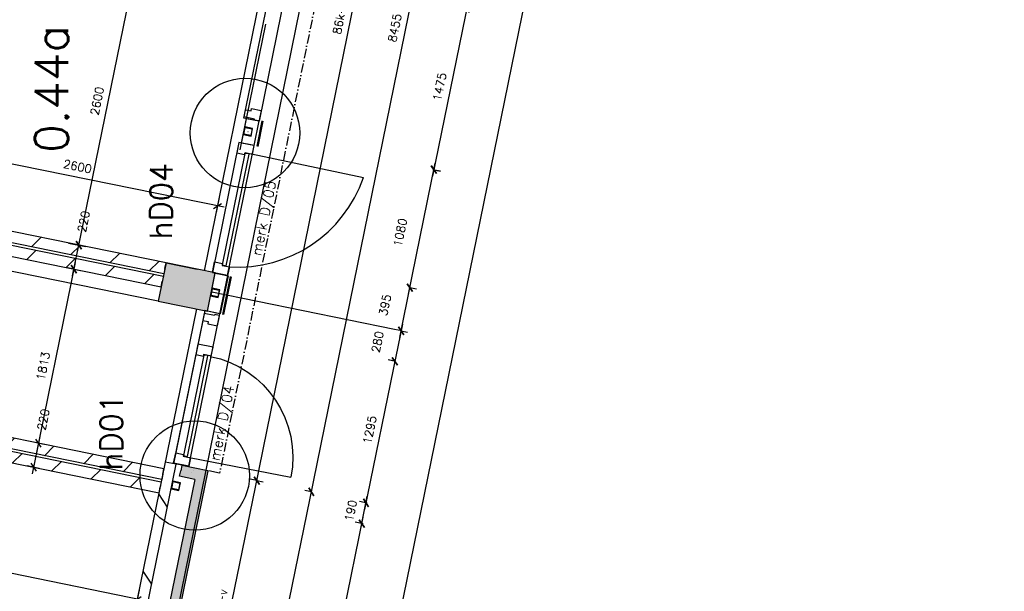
# Model space of a CAD drawing. Extents: x -29284 to 2055880, y -64816 to 121103.
# Tile 25 of 123: x 27353 to 36184, y 18275 to 23403. Entities that reach past the tile are written whole.
import ezdxf
from ezdxf.enums import TextEntityAlignment as Align

# ---------------------------------------------------------------- set-up
doc = ezdxf.new("R2010")
doc.units = 0
doc.header["$LTSCALE"] = 50
doc.header["$MEASUREMENT"] = 0
doc.header["$PDMODE"] = 3
doc.header["$PDSIZE"] = 0.1
doc.linetypes.add('DD1', pattern=[2.66667, 1.66667, -0.5, 0, -0.5])
doc.layers.get('0').update_dxf_attribs({"linetype": 'CONTINUOUS'})
doc.layers.get('DEFPOINTS').update_dxf_attribs({"linetype": 'CONTINUOUS'})
for name, color, linetype in [('_DETAILNUMMERS', 4, 'CONTINUOUS'), ('_DETAILNUMMERSTEKST', 4, 'CONTINUOUS'), ('A--A21--_F123-', 9, 'CONTINUOUS'), ('A--A22--_F123-', 9, 'CONTINUOUS'), ('A--A28--_F-2--', 7, 'CONTINUOUS'), ('A--L21--', 3, 'CONTINUOUS'), ('A--L21--_F-2--', 7, 'CONTINUOUS'), ('A--L21A2_ISOLATIE', 1, 'CONTINUOUS'), ('A--L22--', 3, 'CONTINUOUS'), ('A--L22--_F-2--', 7, 'CONTINUOUS'), ('A--L28--', 7, 'CONTINUOUS'), ('A--L28--_F-2--', 7, 'CONTINUOUS'), ('A--L31--', 2, 'CONTINUOUS'), ('A--L31--_F123-', 7, 'CONTINUOUS'), ('A--L32--', 7, 'CONTINUOUS'), ('A--L32--_F123-', 1, 'CONTINUOUS'), ('A--M$1A-_F123-', 1, 'CONTINUOUS'), ('A--M1$A-_F123-', 1, 'CONTINUOUS'), ('A--T$1A-_F123-_RN', 4, 'CONTINUOUS'), ('ATFA_B2--_ONDERH_25MM', 2, 'CONTINUOUS'), ('TEKSTKOZIJNMERK', 2, 'CONTINUOUS'), ('X--LR---_CP', 7, 'CONTINUOUS')]:
    doc.layers.add(name, color=color, linetype=linetype)
doc.layers.add('bruto vloeroppervlak', color=3, linetype='CONTINUOUS', plot=False)
doc.styles.add('ALFA-0_25', font='ROMANS')
doc.styles.add('B-01', font='SIMPLEX.SHX', dxfattribs={"width": 0.8, "height": 4.5})
doc.styles.add('HIEMSTRA', font='romans.shx')
doc.dimstyles.new('1op2', dxfattribs={"dimscale": 30, "dimtxt": 2.5, "dimasz": 2, "dimexe": 2, "dimexo": 0, "dimgap": 2, "dimtad": 1, "dimdec": 0, "dimzin": 0, "dimdsep": 46, "dimtxsty": 'HIEMSTRA', "dimblk1": 'OBLIQUE', "dimblk2": 'OBLIQUE', "dimsah": 1, "dimcen": -3, "dimdle": 2, "dimclrd": 2, "dimclre": 2, "dimclrt": 3, "dimadec": 0, "dimazin": 0, "dimtfac": 1, "dimtdec": 0, "dimtofl": 0, "dimtmove": 2, "dimatfit": 3, "dimldrblk": 'OBLIQUE', "dimfxl": 1, "dimtvp": 0.833333, "dimtolj": 1, "dimtzin": 0, "dimarcsym": 0})
doc.dimstyles.new('STANDARD$0', dxfattribs={"dimscale": 30, "dimtxt": 2.5, "dimasz": 2, "dimexe": 2, "dimexo": 0, "dimgap": 2, "dimtad": 1, "dimdec": 0, "dimzin": 0, "dimdsep": 46, "dimtxsty": 'ALFA-0_25', "dimblk1": 'OBLIQUE', "dimblk2": 'OBLIQUE', "dimsah": 1, "dimcen": -3, "dimdle": 2, "dimclrd": 1, "dimclre": 1, "dimclrt": 2, "dimadec": 0, "dimazin": 0, "dimtfac": 0.666667, "dimtofl": 0, "dimtmove": 2, "dimatfit": 3, "dimldrblk": 'OBLIQUE', "dimfxl": 1, "dimtvp": 0.833333, "dimtolj": 1, "dimtzin": 0, "dimarcsym": 0})

# ---------------------------------------------------------------- blocks, each defined once
blk = doc.blocks.new('*U1143')
at = {"layer": 'A--A21--_F123-', "color": 2}
for points in [[(-449.7, -2200.3), (-488.7, -2141.7), (0, 0), (-59, -39)], [(0, 0), (59, 39), (-449.7, -2200.3), (-410.6, -2259)]]:
    blk.add_solid(points, dxfattribs=at)
at = {"layer": 'A--L21--_F-2--', "color": 3, "linetype": 'Continuous'}
for points in [[(59, 39), (59, 39), (-410.6, -2259), (-410.6, -2259)], [(-59, -39), (-59, -39), (-488.7, -2141.7), (-488.7, -2141.7)]]:
    blk.add_lwpolyline(points, dxfattribs=at)
blk = doc.blocks.new('*U1138')
at = {"layer": 'A--A21--_F123-', "color": 2}
for points in [[(-185.1, 37.7), (-195.1, -11.3), (0, 0), (-59, -39)], [(0, 0), (59, 39), (-185.1, 37.7), (-175.1, 86.7)]]:
    blk.add_solid(points, dxfattribs=at)
at = {"layer": 'A--L21--_F-2--', "color": 3, "linetype": 'Continuous'}
for points in [[(-59, -39), (-59, -39), (-195.1, -11.3), (-185.1, 37.7)], [(59, 39), (59, 39), (-175.1, 86.7), (-185.1, 37.7)]]:
    blk.add_lwpolyline(points, dxfattribs=at)
blk = doc.blocks.new('_OBLIQUE')
at = {"color": 0, "linetype": 'ByBlock'}
blk.add_line((-0.5, -0.5), (0.5, 0.5), dxfattribs=at)
blk = doc.blocks.new('*D857')
at = {"layer": 'A--M1$A-_F123-', "color": 1, "lineweight": -2, "transparency": 16777216}
for p, q in [((29185.7, 21719.7), (26520.5, 22262.6)), ((26595.1, 22328.1), (26567.3, 22191.8)), ((29142.7, 21809.2), (29115, 21672.8))]:
    blk.add_line(p, q, dxfattribs=at)
at = {"layer": 'DEFPOINTS', "color": 0, "transparency": 16777216}
for p in [(26595.1, 22328.1), (26579.3, 22250.6), (29142.7, 21809.2)]:
    blk.add_point(p, dxfattribs=at)
at = {"layer": 'A--M1$A-_F123-', "color": 1, "lineweight": -2, "transparency": 16777216, "xscale": 60, "yscale": 60, "zscale": 60}
for p, rotation in [((26579.3, 22250.6), 168.486290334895), ((29126.9, 21731.6), 348.486290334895)]:
    blk.add_blockref('_OBLIQUE', p, dxfattribs=dict(at, rotation=rotation))
at = {"layer": 'A--M1$A-_F123-', "color": 2, "transparency": 16777216, "insert": (27872.6, 22086.6), "char_height": 75, "attachment_point": 5, "rotation": 348.48629, "style": 'ALFA-0_25'}
blk.add_mtext('\\A1;2600', dxfattribs=at)
blk = doc.blocks.new('*D858')
at = {"layer": 'A--M1$A-_F123-', "color": 1, "lineweight": -2, "transparency": 16777216}
for p, q in [((27871.8, 21321.6), (28414.7, 23986.8)), ((28309.3, 23947.1), (28461.5, 23916.1)), ((27790.3, 21399.4), (27942.5, 21368.4))]:
    blk.add_line(p, q, dxfattribs=at)
at = {"layer": 'DEFPOINTS', "color": 0, "transparency": 16777216}
for p in [(28309.3, 23947.1), (28402.7, 23928), (27790.3, 21399.4)]:
    blk.add_point(p, dxfattribs=at)
at = {"layer": 'A--M1$A-_F123-', "color": 1, "lineweight": -2, "transparency": 16777216, "xscale": 60, "yscale": 60, "zscale": 60}
for p, rotation in [((28402.7, 23928), 78.486290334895), ((27883.7, 21380.4), 258.486290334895)]:
    blk.add_blockref('_OBLIQUE', p, dxfattribs=dict(at, rotation=rotation))
at = {"layer": 'A--M1$A-_F123-', "color": 2, "transparency": 16777216, "insert": (28047.7, 22673.7), "char_height": 75, "attachment_point": 5, "rotation": 78.48629, "style": 'ALFA-0_25'}
blk.add_mtext('\\A1;2600', dxfattribs=at)
blk = doc.blocks.new('*D859')
at = {"layer": 'A--M1$A-_F123-', "color": 1, "lineweight": -2, "transparency": 16777216}
for p, q in [((27573.2, 19593.6), (27463.1, 19616)), ((27533.9, 19662.8), (27466, 19329.7)), ((27529.3, 19378), (27419.2, 19400.4))]:
    blk.add_line(p, q, dxfattribs=at)
at = {"layer": 'DEFPOINTS', "color": 0, "transparency": 16777216}
for p in [(27573.2, 19593.6), (27478, 19388.4), (27529.3, 19378)]:
    blk.add_point(p, dxfattribs=at)
at = {"layer": 'A--M1$A-_F123-', "color": 1, "lineweight": -2, "transparency": 16777216, "xscale": 60, "yscale": 60, "zscale": 60}
for p, rotation in [((27521.9, 19604), 78.48629033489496), ((27478, 19388.4), 258.486290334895)]:
    blk.add_blockref('_OBLIQUE', p, dxfattribs=dict(at, rotation=rotation))
at = {"layer": 'A--M1$A-_F123-', "color": 2, "transparency": 16777216, "insert": (27565.1, 19816.1), "char_height": 75, "attachment_point": 5, "rotation": 78.48629, "style": 'ALFA-0_25'}
blk.add_mtext('\\A1;220', dxfattribs=at)
blk = doc.blocks.new('*D860')
at = {"layer": 'A--M1$A-_F123-', "color": 1, "lineweight": -2, "transparency": 16777216}
for p, q in [((27851.8, 21223.6), (27466, 19329.7)), ((27839.8, 21164.8), (27781, 21176.8)), ((27478, 19388.4), (27419.2, 19400.4))]:
    blk.add_line(p, q, dxfattribs=at)
at = {"layer": 'DEFPOINTS', "color": 0, "transparency": 16777216}
for p in [(27839.8, 21164.8), (27478, 19388.4), (27478, 19388.4)]:
    blk.add_point(p, dxfattribs=at)
at = {"layer": 'A--M1$A-_F123-', "color": 1, "lineweight": -2, "transparency": 16777216, "xscale": 60, "yscale": 60, "zscale": 60}
for p, rotation in [((27839.8, 21164.8), 78.48629033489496), ((27478, 19388.4), 258.486290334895)]:
    blk.add_blockref('_OBLIQUE', p, dxfattribs=dict(at, rotation=rotation))
at = {"layer": 'A--M1$A-_F123-', "color": 2, "transparency": 16777216, "insert": (27563.4, 20296.1), "char_height": 75, "attachment_point": 5, "rotation": 78.48629, "style": 'ALFA-0_25'}
blk.add_mtext('\\A1;1813', dxfattribs=at)
blk = doc.blocks.new('*D861')
at = {"layer": 'A--M1$A-_F123-', "color": 1, "lineweight": -2, "transparency": 16777216}
for p, q in [((27883.7, 21380.4), (27824.9, 21392.3)), ((27827.8, 21106), (27895.7, 21439.1)), ((27839.8, 21164.8), (27898.6, 21152.8))]:
    blk.add_line(p, q, dxfattribs=at)
at = {"layer": 'DEFPOINTS', "color": 0, "transparency": 16777216}
for p in [(27883.7, 21380.4), (27883.7, 21380.4), (27839.8, 21164.8)]:
    blk.add_point(p, dxfattribs=at)
at = {"layer": 'A--M1$A-_F123-', "color": 1, "lineweight": -2, "transparency": 16777216, "xscale": 60, "yscale": 60, "zscale": 60}
for p, rotation in [((27883.7, 21380.4), 78.486290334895), ((27839.8, 21164.8), 258.486290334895)]:
    blk.add_blockref('_OBLIQUE', p, dxfattribs=dict(at, rotation=rotation))
at = {"layer": 'A--M1$A-_F123-', "color": 2, "transparency": 16777216, "insert": (27926.9, 21592.4), "char_height": 75, "attachment_point": 5, "rotation": 78.48629, "style": 'ALFA-0_25'}
blk.add_mtext('\\A1;220', dxfattribs=at)
blk = doc.blocks.new('*D880')
at = {"layer": 'A--M$1A-_F123-', "color": 1, "linetype": 'Continuous', "lineweight": -2, "transparency": 16777216}
for p, q in [((30785.5, 20670.9), (30705.8, 20279.4)), ((30780.3, 20610.7), (30714.8, 20624.1)), ((30724.5, 20336.8), (30659, 20350.2))]:
    blk.add_line(p, q, dxfattribs=at)
at = {"layer": 'DEFPOINTS', "color": 0, "linetype": 'Continuous', "transparency": 16777216}
for p in [(30780.3, 20610.7), (30717.8, 20338.2), (30724.5, 20336.8)]:
    blk.add_point(p, dxfattribs=at)
at = {"layer": 'A--M$1A-_F123-', "color": 1, "linetype": 'Continuous', "lineweight": -2, "transparency": 16777216, "xscale": 60, "yscale": 60, "zscale": 60}
for p, rotation in [((30773.6, 20612.1), 78.48629033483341), ((30717.8, 20338.2), 258.4862903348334)]:
    blk.add_blockref('_OBLIQUE', p, dxfattribs=dict(at, rotation=rotation))
at = {"layer": 'A--M$1A-_F123-', "color": 2, "linetype": 'Continuous', "transparency": 16777216, "insert": (30561.9, 20512.6), "char_height": 75, "attachment_point": 5, "rotation": 78.48629, "style": 'ALFA-0_25'}
blk.add_mtext('\\A1;280', dxfattribs=at)
blk = doc.blocks.new('DETAILNR')
at = {"layer": '_DETAILNUMMERS'}
blk.add_circle((32.9, -23.2), 490.7, dxfattribs=at)
at = {"layer": 'X--LR---_CP'}
blk.add_point((0, 0), dxfattribs=at)
at = {"layer": '_DETAILNUMMERSTEKST', "style": 'ALFA-0_25'}
blk.add_attdef('DETAILNR', text='', height=200, rotation=90, dxfattribs=at).set_placement((-618.4, 223.8), align=Align.RIGHT)
blk = doc.blocks.new('*D903')
at = {"layer": 'A--M$1A-_F123-', "color": 1, "linetype": 'Continuous', "lineweight": -2, "transparency": 16777216}
for p, q in [((29488.7, 16809.6), (29981.1, 19226.9)), ((29969.2, 19168.1), (29910.4, 19180.1)), ((29500.7, 16868.4), (29441.9, 16880.3))]:
    blk.add_line(p, q, dxfattribs=at)
at = {"layer": 'DEFPOINTS', "color": 0, "linetype": 'Continuous', "transparency": 16777216}
for p in [(29969.2, 19168.1), (29969.2, 19168.1), (29500.7, 16868.4)]:
    blk.add_point(p, dxfattribs=at)
at = {"layer": 'A--M$1A-_F123-', "color": 1, "linetype": 'Continuous', "lineweight": -2, "transparency": 16777216, "xscale": 60, "yscale": 60, "zscale": 60}
for p, rotation in [((29969.2, 19168.1), 78.48629033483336), ((29500.7, 16868.4), 258.4862903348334)]:
    blk.add_blockref('_OBLIQUE', p, dxfattribs=dict(at, rotation=rotation))
at = {"layer": 'A--M$1A-_F123-', "color": 2, "linetype": 'Continuous', "transparency": 16777216, "insert": (29639.4, 18037.7), "char_height": 75, "attachment_point": 5, "rotation": 78.48629, "style": 'ALFA-0_25'}
blk.add_mtext('\\A1;2347', dxfattribs=at)
blk = doc.blocks.new('*D904')
at = {"layer": 'A--M$1A-_F123-', "color": 1, "linetype": 'Continuous', "lineweight": -2, "transparency": 16777216}
for p, q in [((28998.8, 16909.4), (29491.2, 19326.7)), ((29479.2, 19267.9), (29538, 19256)), ((29010.7, 16968.2), (29069.5, 16956.2))]:
    blk.add_line(p, q, dxfattribs=at)
at = {"layer": 'DEFPOINTS', "color": 0, "linetype": 'Continuous', "transparency": 16777216}
for p in [(29479.2, 19267.9), (29479.2, 19267.9), (29010.7, 16968.2)]:
    blk.add_point(p, dxfattribs=at)
at = {"layer": 'A--M$1A-_F123-', "color": 1, "linetype": 'Continuous', "lineweight": -2, "transparency": 16777216, "xscale": 60, "yscale": 60, "zscale": 60}
for p, rotation in [((29479.2, 19267.9), 78.48629033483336), ((29010.7, 16968.2), 258.4862903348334)]:
    blk.add_blockref('_OBLIQUE', p, dxfattribs=dict(at, rotation=rotation))
at = {"layer": 'A--M$1A-_F123-', "color": 2, "linetype": 'Continuous', "transparency": 16777216, "insert": (29149.4, 18137.5), "char_height": 75, "attachment_point": 5, "rotation": 78.48629, "style": 'ALFA-0_25'}
blk.add_mtext('\\A1;24k-v', dxfattribs=at)
blk = doc.blocks.new('*D905')
at = {"layer": 'A--M$1A-_F123-', "color": 1, "linetype": 'Continuous', "lineweight": -2, "transparency": 16777216}
for p, q in [((29957.2, 19109.3), (31668.7, 27511.5)), ((31656.7, 27452.7), (31597.9, 27464.7)), ((29969.2, 19168.1), (29910.4, 19180.1))]:
    blk.add_line(p, q, dxfattribs=at)
at = {"layer": 'DEFPOINTS', "color": 0, "linetype": 'Continuous', "transparency": 16777216}
for p in [(31656.7, 27452.7), (31656.7, 27452.7), (29969.2, 19168.1)]:
    blk.add_point(p, dxfattribs=at)
at = {"layer": 'A--M$1A-_F123-', "color": 1, "linetype": 'Continuous', "lineweight": -2, "transparency": 16777216, "xscale": 60, "yscale": 60, "zscale": 60}
for p, rotation in [((31656.7, 27452.7), 78.48629033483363), ((29969.2, 19168.1), 258.4862903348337)]:
    blk.add_blockref('_OBLIQUE', p, dxfattribs=dict(at, rotation=rotation))
at = {"layer": 'A--M$1A-_F123-', "color": 2, "linetype": 'Continuous', "transparency": 16777216, "insert": (30717.4, 23329.9), "char_height": 75, "attachment_point": 5, "rotation": 78.48629, "style": 'ALFA-0_25'}
blk.add_mtext('\\A1;8455', dxfattribs=at)
blk = doc.blocks.new('*D906')
at = {"layer": 'A--M$1A-_F123-', "color": 1, "linetype": 'Continuous', "lineweight": -2, "transparency": 16777216}
for p, q in [((29467.2, 19209.1), (31178.8, 27611.3)), ((31166.8, 27552.5), (31108, 27564.5)), ((29479.2, 19267.9), (29420.4, 19279.9))]:
    blk.add_line(p, q, dxfattribs=at)
at = {"layer": 'DEFPOINTS', "color": 0, "linetype": 'Continuous', "transparency": 16777216}
for p in [(31166.8, 27552.5), (31166.8, 27552.5), (29479.2, 19267.9)]:
    blk.add_point(p, dxfattribs=at)
at = {"layer": 'A--M$1A-_F123-', "color": 1, "linetype": 'Continuous', "lineweight": -2, "transparency": 16777216, "xscale": 60, "yscale": 60, "zscale": 60}
for p, rotation in [((31166.8, 27552.5), 78.48629033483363), ((29479.2, 19267.9), 258.4862903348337)]:
    blk.add_blockref('_OBLIQUE', p, dxfattribs=dict(at, rotation=rotation))
at = {"layer": 'A--M$1A-_F123-', "color": 2, "linetype": 'Continuous', "transparency": 16777216, "insert": (30227.5, 23429.7), "char_height": 75, "attachment_point": 5, "rotation": 78.48629, "style": 'ALFA-0_25'}
blk.add_mtext('\\A1;86k+v', dxfattribs=at)
blk = doc.blocks.new('*D909')
at = {"layer": 'A--M$1A-_F123-', "color": 1, "linetype": 'Continuous', "lineweight": -2, "transparency": 16777216}
for p, q in [((27408.9, 1589.5), (33528.6, 31632.2)), ((33516.7, 31573.4), (33575.5, 31561.4)), ((27420.9, 1648.3), (27479.7, 1636.3))]:
    blk.add_line(p, q, dxfattribs=at)
at = {"layer": 'DEFPOINTS', "color": 0, "linetype": 'Continuous', "transparency": 16777216}
for p in [(33516.7, 31573.4), (33516.7, 31573.4), (27420.9, 1648.3)]:
    blk.add_point(p, dxfattribs=at)
at = {"layer": 'A--M$1A-_F123-', "color": 1, "linetype": 'Continuous', "lineweight": -2, "transparency": 16777216, "xscale": 60, "yscale": 60, "zscale": 60}
for p, rotation in [((33516.7, 31573.4), 78.48629033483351), ((27420.9, 1648.3), 258.4862903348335)]:
    blk.add_blockref('_OBLIQUE', p, dxfattribs=dict(at, rotation=rotation))
at = {"layer": 'A--M$1A-_F123-', "color": 2, "linetype": 'Continuous', "transparency": 16777216, "insert": (30373.2, 16630.3), "char_height": 75, "attachment_point": 5, "rotation": 78.48629, "style": 'ALFA-0_25'}
blk.add_mtext('\\A1;30540', dxfattribs=at)
blk = doc.blocks.new('*D935')
at = {"layer": 'A--M$1A-_F123-', "color": 1, "linetype": 'Continuous', "lineweight": -2, "transparency": 16777216}
for p, q in [((30761.6, 20553.3), (30864.4, 21057.9)), ((30852.4, 20999.1), (30911.2, 20987.2)), ((30773.6, 20612.1), (30832.3, 20600.1))]:
    blk.add_line(p, q, dxfattribs=at)
at = {"layer": 'DEFPOINTS', "color": 0, "linetype": 'Continuous', "transparency": 16777216}
for p in [(30852.4, 20999.1), (30852.4, 20999.1), (30773.6, 20612.1)]:
    blk.add_point(p, dxfattribs=at)
at = {"layer": 'A--M$1A-_F123-', "color": 1, "linetype": 'Continuous', "lineweight": -2, "transparency": 16777216, "xscale": 60, "yscale": 60, "zscale": 60}
for p, rotation in [((30852.4, 20999.1), 78.48629033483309), ((30773.6, 20612.1), 258.4862903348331)]:
    blk.add_blockref('_OBLIQUE', p, dxfattribs=dict(at, rotation=rotation))
at = {"layer": 'A--M$1A-_F123-', "color": 2, "linetype": 'Continuous', "transparency": 16777216, "insert": (30629.3, 20843.5), "char_height": 75, "attachment_point": 5, "rotation": 78.48629, "style": 'ALFA-0_25'}
blk.add_mtext('\\A1;395', dxfattribs=at)
blk = doc.blocks.new('*U1130')
at = {"layer": 'A--A22--_F123-', "linetype": 'Continuous'}
h = blk.add_hatch(dxfattribs=at)
h.set_pattern_fill('ALFALINE', color=256, scale=300, style=0)
h.set_pattern_definition([(45, (-25898.8, -19761.16), (-212.132, 212.132), [])])
h.paths.add_polyline_path([(0, 0), (59, 39), (2724.1, -503.9), (2714.1, -552.9), (2704.2, -601.9), (-10, -49)])
at = {"layer": 'A--L22--_F-2--', "color": 3, "linetype": 'Continuous'}
for points in [[(59, 39), (59, 39), (2724.1, -503.9), (2714.1, -552.9)], [(-10, -49), (-10, -49), (2704.2, -601.9), (2714.1, -552.9)]]:
    blk.add_lwpolyline(points, dxfattribs=at)
blk = doc.blocks.new('*U1129')
at = {"layer": 'A--A22--_F123-', "linetype": 'Continuous'}
h = blk.add_hatch(dxfattribs=at)
h.set_pattern_fill('ALFALINE', color=256, scale=300, style=0)
h.set_pattern_definition([(45, (-28636.88, -19325.87), (-212.132, 212.132), [])])
h.paths.add_polyline_path([(0, 0), (-10, -49), (-2655.6, 489.9), (-2596.7, 528.9), (-2537.7, 568), (10, 49)])
at = {"layer": 'A--L22--_F-2--', "color": 3, "linetype": 'Continuous'}
for points in [[(0, 0), (10, 49), (-2537.7, 568), (-2537.7, 568)], [(0, 0), (-10, -49), (-2655.6, 489.9), (-2655.6, 489.9)]]:
    blk.add_lwpolyline(points, dxfattribs=at)
blk = doc.blocks.new('*U1123')
at = {"layer": 'A--A22--_F123-', "linetype": 'Continuous'}
h = blk.add_hatch(dxfattribs=at)
h.set_pattern_fill('ALFALINE', color=256, scale=300, style=0)
h.set_pattern_definition([(45, (-26378.1, -21513.56), (-212.132, 212.132), [])])
h.paths.add_polyline_path([(0, 0), (-39, 59), (2263.7, -410.1), (2253.7, -459.1), (2243.7, -508.1), (39, -59)])
at = {"layer": 'A--L22--_F-2--', "color": 3, "linetype": 'Continuous'}
for points in [[(-39, 59), (-39, 59), (2263.7, -410.1), (2253.7, -459.1)], [(39, -59), (39, -59), (2243.7, -508.1), (2253.7, -459.1)]]:
    blk.add_lwpolyline(points, dxfattribs=at)
blk = doc.blocks.new('*U1122')
at = {"layer": 'A--A22--_F123-', "linetype": 'Continuous'}
h = blk.add_hatch(dxfattribs=at)
h.set_pattern_fill('ALFALINE', color=256, scale=300, style=0)
h.set_pattern_definition([(45, (-28655.78, -21172.06), (-212.132, 212.132), [])])
h.paths.add_polyline_path([(0, 0), (-10, -49), (-2312.7, 420.1), (-2253.7, 459.1), (-2194.8, 498.1), (10, 49)])
at = {"layer": 'A--L22--_F-2--', "color": 3, "linetype": 'Continuous'}
for points in [[(0, 0), (10, 49), (-2194.8, 498.1), (-2194.8, 498.1)], [(0, 0), (-10, -49), (-2312.7, 420.1), (-2312.7, 420.1)]]:
    blk.add_lwpolyline(points, dxfattribs=at)
blk = doc.blocks.new('*D986')
at = {"layer": 'A--M$1A-_F123-', "color": 2, "lineweight": -2, "transparency": 16777216}
for p, q in [((20178.4, 19965.7), (20150, 19826.4)), ((28466.7, 18193.5), (20103.2, 19897.2)), ((28424.3, 18286), (28396, 18146.7))]:
    blk.add_line(p, q, dxfattribs=at)
at = {"layer": 'DEFPOINTS', "color": 0, "transparency": 16777216}
for p in [(20178.4, 19965.7), (20162, 19885.2), (28424.3, 18286)]:
    blk.add_point(p, dxfattribs=at)
at = {"layer": 'A--M$1A-_F123-', "color": 2, "lineweight": -2, "transparency": 16777216, "xscale": 60, "yscale": 60, "zscale": 60}
for p, rotation in [((20162, 19885.2), 168.4862903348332), ((28407.9, 18205.5), 348.4862903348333)]:
    blk.add_blockref('_OBLIQUE', p, dxfattribs=dict(at, rotation=rotation))
at = {"layer": 'A--M$1A-_F123-', "color": 3, "transparency": 16777216, "insert": (24304.4, 19140.9), "char_height": 75, "attachment_point": 5, "rotation": 348.48629, "style": 'HIEMSTRA'}
blk.add_mtext('\\A1;8415', dxfattribs=at)
blk = doc.blocks.new('Q020607-')
at = {"layer": 'A--A28--_F-2--', "color": 3}
for points in [[(-31.4, 31.5), (-35, -34.9), (-35, 35.1)], [(-31.4, 31.5), (-35, 35.1), (35, 35.1)], [(-31.4, 31.5), (-31.4, -31.3), (-35, -34.9)], [(35, 35.1), (31.4, 31.5), (-31.4, 31.5)], [(35, 35.1), (35, -34.9), (31.4, 31.5)], [(35, -34.9), (31.4, -31.3), (31.4, 31.5)], [(35, -34.9), (-35, -34.9), (-31.4, -31.3)], [(35, -34.9), (-31.4, -31.3), (31.4, -31.3)]]:
    blk.add_solid(points, dxfattribs=at)
at = {"layer": 'A--L28--_F-2--', "color": 3, "linetype": 'Continuous'}
blk.add_lwpolyline([(-35, -34.9), (-31.4, -31.3), (-31.4, 31.5), (31.4, 31.5), (31.4, -31.3), (-31.4, -31.3), (-35, -34.9), (35, -34.9), (35, 35.1), (-35, 35.1)], close=True, dxfattribs=at)
at = {"layer": 'X--LR---_CP', "color": 4, "linetype": 'Continuous'}
for p in [(-35, 0.1), (0, 0), (35, 0.1)]:
    blk.add_point(p, dxfattribs=at)
blk = doc.blocks.new('draairichting')
at = {"layer": 'A--L32--', "color": 1, "linetype": 'Continuous'}
blk.add_line((8.1, -1.6), (-899.5, 182.7), dxfattribs=at)
blk.add_arc((8.1, -1.6), 926.1, 79.03001, 168.52162, dxfattribs=at)
blk = doc.blocks.new('*D1024')
at = {"layer": 'A--M$1A-_F123-', "color": 1, "linetype": 'Continuous', "lineweight": -2, "transparency": 16777216}
for p, q in [((30470.3, 19066.5), (30400, 19080.8)), ((30409.1, 18823.4), (30470.8, 19127.7)), ((30432.5, 18879.9), (30362.2, 18894.1))]:
    blk.add_line(p, q, dxfattribs=at)
at = {"layer": 'DEFPOINTS', "color": 0, "linetype": 'Continuous', "transparency": 16777216}
for p in [(30458.8, 19068.9), (30470.3, 19066.5), (30432.5, 18879.9)]:
    blk.add_point(p, dxfattribs=at)
at = {"layer": 'A--M$1A-_F123-', "color": 1, "linetype": 'Continuous', "lineweight": -2, "transparency": 16777216, "xscale": 60, "yscale": 60, "zscale": 60}
for p, rotation in [((30458.8, 19068.9), 78.54214544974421), ((30421, 18882.2), 258.5421454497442)]:
    blk.add_blockref('_OBLIQUE', p, dxfattribs=dict(at, rotation=rotation))
at = {"layer": 'A--M$1A-_F123-', "color": 2, "linetype": 'Continuous', "transparency": 16777216, "insert": (30322.5, 18998.6), "char_height": 75, "attachment_point": 5, "rotation": 78.54215, "style": 'ALFA-0_25'}
blk.add_mtext('\\A1;190', dxfattribs=at)
blk = doc.blocks.new('*D1025')
at = {"layer": 'A--M$1A-_F123-', "color": 1, "linetype": 'Continuous', "lineweight": -2, "transparency": 16777216}
for p, q in [((30017, 16897.9), (30433, 18941)), ((30432.7, 18879.8), (30362.2, 18894.2)), ((30040.6, 16954.3), (29970.2, 16968.6))]:
    blk.add_line(p, q, dxfattribs=at)
at = {"layer": 'DEFPOINTS', "color": 0, "linetype": 'Continuous', "transparency": 16777216}
for p in [(30421, 18882.2), (30432.7, 18879.8), (30040.6, 16954.3)]:
    blk.add_point(p, dxfattribs=at)
at = {"layer": 'A--M$1A-_F123-', "color": 1, "linetype": 'Continuous', "lineweight": -2, "transparency": 16777216, "xscale": 60, "yscale": 60, "zscale": 60}
for p, rotation in [((30421, 18882.2), 78.49170418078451), ((30029, 16956.7), 258.4917041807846)]:
    blk.add_blockref('_OBLIQUE', p, dxfattribs=dict(at, rotation=rotation))
at = {"layer": 'A--M$1A-_F123-', "color": 2, "linetype": 'Continuous', "transparency": 16777216, "insert": (30111.7, 17971.9), "char_height": 75, "attachment_point": 5, "rotation": 78.4917, "style": 'ALFA-0_25'}
blk.add_mtext('\\A1;1967', dxfattribs=at)
blk = doc.blocks.new('*D1026')
at = {"layer": 'A--M$1A-_F123-', "color": 1, "linetype": 'Continuous', "lineweight": -2, "transparency": 16777216}
for p, q in [((30729.8, 20397), (30446.9, 19010.1)), ((30717.8, 20338.2), (30659, 20350.2)), ((30458.8, 19068.9), (30400.1, 19080.8))]:
    blk.add_line(p, q, dxfattribs=at)
at = {"layer": 'DEFPOINTS', "color": 0, "linetype": 'Continuous', "transparency": 16777216}
for p in [(30717.8, 20338.2), (30458.8, 19068.9), (30458.8, 19068.9)]:
    blk.add_point(p, dxfattribs=at)
at = {"layer": 'A--M$1A-_F123-', "color": 1, "linetype": 'Continuous', "lineweight": -2, "transparency": 16777216, "xscale": 60, "yscale": 60, "zscale": 60}
for p, rotation in [((30717.8, 20338.2), 78.47084202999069), ((30458.8, 19068.9), 258.4708420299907)]:
    blk.add_blockref('_OBLIQUE', p, dxfattribs=dict(at, rotation=rotation))
at = {"layer": 'A--M$1A-_F123-', "color": 2, "linetype": 'Continuous', "transparency": 16777216, "insert": (30492.8, 19723), "char_height": 75, "attachment_point": 5, "rotation": 78.47084, "style": 'ALFA-0_25'}
blk.add_mtext('\\A1;1295', dxfattribs=at)
blk = doc.blocks.new('*D1027')
at = {"layer": 'A--M$1A-_F123-', "color": 1, "linetype": 'Continuous', "lineweight": -2, "transparency": 16777216}
for p, q in [((30840.5, 20940.3), (31079, 22116.2)), ((31067.1, 22057.4), (31125.9, 22045.4)), ((30852.4, 20999.1), (30911.2, 20987.2))]:
    blk.add_line(p, q, dxfattribs=at)
at = {"layer": 'DEFPOINTS', "color": 0, "linetype": 'Continuous', "transparency": 16777216}
for p in [(31067.1, 22057.4), (31067.1, 22057.4), (30852.4, 20999.1)]:
    blk.add_point(p, dxfattribs=at)
at = {"layer": 'A--M$1A-_F123-', "color": 1, "linetype": 'Continuous', "lineweight": -2, "transparency": 16777216, "xscale": 60, "yscale": 60, "zscale": 60}
for p, rotation in [((31067.1, 22057.4), 78.53165899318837), ((30852.4, 20999.1), 258.5316589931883)]:
    blk.add_blockref('_OBLIQUE', p, dxfattribs=dict(at, rotation=rotation))
at = {"layer": 'A--M$1A-_F123-', "color": 2, "linetype": 'Continuous', "transparency": 16777216, "insert": (30765.8, 21493.8), "char_height": 75, "attachment_point": 5, "rotation": 78.53166, "style": 'ALFA-0_25'}
blk.add_mtext('\\A1;1080', dxfattribs=at)
blk = doc.blocks.new('*D1028')
at = {"layer": 'A--M$1A-_F123-', "color": 1, "linetype": 'Continuous', "lineweight": -2, "transparency": 16777216}
for p, q in [((31374.6, 23562.2), (31055.3, 21999.5)), ((31354.1, 23505.1), (31421.4, 23491.4)), ((31058.8, 22060.1), (31126.1, 22046.3))]:
    blk.add_line(p, q, dxfattribs=at)
at = {"layer": 'DEFPOINTS', "color": 0, "linetype": 'Continuous', "transparency": 16777216}
for p in [(31354.1, 23505.1), (31058.8, 22060.1), (31067.3, 22058.3)]:
    blk.add_point(p, dxfattribs=at)
at = {"layer": 'A--M$1A-_F123-', "color": 1, "linetype": 'Continuous', "lineweight": -2, "transparency": 16777216, "xscale": 60, "yscale": 60, "zscale": 60}
for p, rotation in [((31362.6, 23503.4), 78.45118511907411), ((31067.3, 22058.3), 258.4511851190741)]:
    blk.add_blockref('_OBLIQUE', p, dxfattribs=dict(at, rotation=rotation))
at = {"layer": 'A--M$1A-_F123-', "color": 2, "linetype": 'Continuous', "transparency": 16777216, "insert": (31119.4, 22800.4), "char_height": 75, "attachment_point": 5, "rotation": 78.45119, "style": 'ALFA-0_25'}
blk.add_mtext('\\A1;1475', dxfattribs=at)

msp = doc.modelspace()

# ---------------------------------------------------------------- hatches: boundary and pattern name
at = {"layer": 'A--L21A2_ISOLATIE', "linetype": 'Continuous', "ltscale": 10}
msp.add_hatch(color=53, dxfattribs=at).paths.add_polyline_path([(29036.8, 20788.3), (29106.7, 21131.2), (28665.8, 21221.1), (28595.9, 20878.1)])

# ---------------------------------------------------------------- linework, layer by layer
at = {"layer": 'A--L21--', "color": 4, "linetype": 'Continuous'}
for points in [[(29498.7, 22494.7), (29453.7, 22273.4), (29343.9, 22295.8), (29388.8, 22516.1)], [(29216.3, 21108.2), (29146.4, 20765.2), (29036.7, 20787.6), (29106.6, 21130.5)]]:
    msp.add_lwpolyline(points, close=True, dxfattribs=at)
at = {"layer": 'A--L21A2_ISOLATIE', "linetype": 'Continuous', "ltscale": 10}
for p, q in [((29527.7, 23698.9), (29008.7, 21151.2)), ((28665.8, 21221.1), (28946.2, 21163.9)), ((28938.8, 20808.2), (28646.9, 19374.9))]:
    msp.add_line(p, q, dxfattribs=at)
msp.add_lwpolyline([(29036.8, 20788.3), (29106.7, 21131.2), (28665.8, 21221.1), (28595.9, 20878.1)], close=True, dxfattribs=at)
at = {"layer": 'A--L21A2_ISOLATIE', "color": 2, "linetype": 'Continuous', "ltscale": 10}
msp.add_lwpolyline([(28189.6, 17137), (28287.6, 17117), (28757.1, 19415), (28659.1, 19435)], close=True, dxfattribs=at)
at = {"layer": 'A--L31--', "linetype": 'DD1'}
msp.add_line((31226.8, 29546.9), (29146.7, 19335.7), dxfattribs=at)
at = {"layer": 'A--L31--', "linetype": 'Continuous'}
for p, q in [((28595.9, 20878.1), (26391.2, 21327.2)), ((29146.7, 19335.7), (29048.8, 19355.6))]:
    msp.add_line(p, q, dxfattribs=at)
at = {"layer": 'A--L31--', "color": 2, "linetype": 'Continuous'}
for points in [[(29366.3, 22530.9), (29379.3, 22594.6), (29429.3, 22584.4), (29433.4, 22605), (29519.5, 22587.4), (29504.9, 22515.9), (29500.5, 22494.4), (29496.8, 22495.1), (29458.6, 22502.9), (29460.4, 22511.7)], [(29007.2, 20768.5), (28994.3, 20704.9), (29044.2, 20694.7), (29040, 20674.1), (29126.3, 20656.5), (29140.8, 20728.1), (29145.2, 20749.6), (29141.3, 20750.4), (29103.1, 20758.2), (29101.3, 20749.4)]]:
    msp.add_lwpolyline(points, close=True, dxfattribs=at)
at = {"layer": 'A--L31--_F123-', "color": 1, "linetype": 'Continuous'}
for p, q in [((28994.3, 20704.9), (28732.5, 19420)), ((28679, 19031.3), (28600.9, 19149.3)), ((28537.8, 18338.3), (28459.8, 18456.3))]:
    msp.add_line(p, q, dxfattribs=at)
for points in [[(29737.7, 23657.9), (29500.2, 22492.7), (29364, 22520.5), (29601.5, 23685.7)], [(29218.4, 21108.5), (29455.6, 22273.8), (29319.3, 22301.5), (29082.2, 21136.2)], [(28869.8, 19397.3), (29148.3, 20764.9), (29012.3, 20793.3), (28733.6, 19425)]]:
    msp.add_lwpolyline(points, close=True, dxfattribs=at)
at = {"layer": 'A--L31--_F123-', "color": 2, "linetype": 'Continuous'}
for points in [[(29374.3, 22210.7), (29440, 22197.3), (29455.6, 22273.8), (29319.3, 22301.5), (29300.4, 22208.4), (29370.9, 22194)], [(29206.1, 21193.6), (29265.4, 21485.7), (29410.2, 22196.6), (29409, 22198.2), (29372.8, 22203.2), (29169.4, 21203.7)], [(29168.3, 21198.3), (29234, 21184.9), (29218.4, 21108.5), (29082.2, 21136.2), (29101.2, 21229.3), (29171.7, 21214.9)], [(29006.1, 20402.3), (29071.8, 20388.9), (29087.3, 20465.3), (28951.1, 20493.1), (28932.2, 20400), (29002.7, 20385.6)], [(28857.7, 19483.2), (28897.2, 19677.2), (29042, 20388.1), (29040.8, 20389.8), (29004.6, 20394.8), (28820.9, 19493.3)], [(28819.7, 19487.1), (28885.3, 19473.7), (28869.8, 19397.3), (28733.6, 19425), (28752.5, 19518.1), (28823.1, 19503.7)]]:
    msp.add_lwpolyline(points, close=True, dxfattribs=at)
for p in [(28910.7, 19356), (28910.7, 19356), (28916.1, 19382.6)]:
    msp.add_point(p, dxfattribs=at)
at = {"layer": 'A--L32--', "color": 1, "linetype": 'Continuous'}
msp.add_line((29432.1, 22199), (30435.9, 21986.1), dxfattribs=at)
at = {"layer": 'A--L32--', "color": 1}
msp.add_line((30714.8, 20624.1), (29075.1, 20958.1), dxfattribs=at)
at = {"layer": 'A--L32--', "color": 1, "linetype": 'Continuous'}
msp.add_arc((29309.4, 22374.1), 1191.5, 266.36203, 340.99929, dxfattribs=at)
at = {"layer": 'A--L32--_F123-', "color": 1}
msp.add_line((29331.6, 22236.2), (29561.7, 23361.4), dxfattribs=at)
at = {"layer": 'ATFA_B2--_ONDERH_25MM', "linetype": 'Continuous', "ltscale": 10}
for p, q in [((29481.8, 22268.4), (29527.4, 22494.5)), ((29492.1, 22266.3), (29537.3, 22492.5)), ((29174.4, 20759.4), (29243, 21099.2)), ((29184.6, 20757.3), (29253, 21097.1))]:
    msp.add_line(p, q, dxfattribs=at)
msp.add_lwpolyline([(29106.7, 21131.2), (29223.8, 21104), (29151.8, 20764.2), (29036.8, 20788.3)], close=True, dxfattribs=at)
at = {"layer": 'bruto vloeroppervlak', "linetype": 'Continuous'}
msp.add_lwpolyline([(23092.3, 64121.8), (19598.3, 46969.1), (17197.6, 47458.1), (7327.1, -997.8), (14132.7, -997.8), (14132.6, -823.2), (16094.5, -822.8), (16668.4, 1994.3), (16668.4, 2051.9), (25504.7, 2051.9), (31588.1, 31970), (31674.3, 31966.8), (39309.5, 31966.8)], dxfattribs=at)
at = {"layer": 'X--LR---_CP'}
for p in [(29261.9, 21140.7), (29261.9, 21140.7), (29253, 21097.1)]:
    msp.add_point(p, dxfattribs=at)

# ---------------------------------------------------------------- block references
at = {"layer": 'A--L21--', "linetype": 'Continuous'}
for name in ['*U1143', '*U1138']:
    msp.add_blockref(name, (28982.4, 19318.1), dxfattribs=at)
at = {"layer": 'A--L21A2_ISOLATIE', "linetype": 'Continuous', "ltscale": 10}
ref = msp.add_blockref('DETAILNR', (29341.2, 22410.2), dxfattribs=dict(at, rotation=359.4938626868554))
ref.add_attrib('DETAILNR', 'hD04', dxfattribs={"layer": '_DETAILNUMMERSTEKST', "height": 200, "rotation": 89.49386, "style": 'ALFA-0_25'}).set_placement((28724.8, 22116.5), align=Align.RIGHT)
ref = msp.add_blockref('DETAILNR', (28890.5, 19336.8), dxfattribs=dict(at, rotation=359.4938626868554))
ref.add_attrib('DETAILNR', 'hD01', dxfattribs={"layer": '_DETAILNUMMERSTEKST', "height": 200, "rotation": 89.49386, "style": 'ALFA-0_25'}).set_placement((28278.3, 20042.3), align=Align.RIGHT)
at = {"layer": 'A--L22--'}
for name, p in [('*U1122', (28655.8, 21172.1)), ('*U1123', (26378.1, 21513.6)), ('*U1129', (28636.9, 19325.9)), ('*U1130', (25898.8, 19761.2))]:
    msp.add_blockref(name, p, dxfattribs=at)
at = {"layer": 'A--L28--', "rotation": 258.486290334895}
for p in [(29400.8, 22399.8), (29106, 20952.8), (28753.3, 19221.9)]:
    msp.add_blockref('Q020607-', p, dxfattribs=at)
at = {"layer": 'A--L31--', "linetype": 'Continuous', "xscale": -1, "rotation": 337.5169294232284}
msp.add_blockref('draairichting', (28885.3, 19473.7), dxfattribs=at)

# ---------------------------------------------------------------- texts
at = {"layer": 'A--T$1A-_F123-_RN', "style": 'ALFA-0_25'}
msp.add_text('0.44a', height=300, rotation=90, dxfattribs=at).set_placement((27788.3, 22208.7))
at = {"layer": 'TEKSTKOZIJNMERK', "style": 'B-01'}
for s, p in [('merk D/05', (29516.5, 21277.7, -1)), ('merk D/04', (29142.3, 19440.8, -1))]:
    msp.add_text(s, height=90, rotation=78.48629, dxfattribs=at).set_placement(p)

# ---------------------------------------------------------------- dimensions: what is measured, and where the dimension line sits
at = {"layer": 'A--M$1A-_F123-', "linetype": 'Continuous'}
for p1, p2, distance, picture, middle in [((27420.9, 1648.3), (33516.7, 31573.4), 0, '*D909', (30373.2, 16630.3)), ((29969.2, 19168.1), (31656.7, 27452.7), 0, '*D905', (30717.4, 23329.9)), ((31354.1, 23505.1), (31058.8, 22060.1), 8.7, '*D1028', (31119.4, 22800.4)), ((30780.3, 20610.7), (30724.5, 20336.8), -6.9, '*D880', (30561.9, 20512.6)), ((30717.8, 20338.2), (30458.8, 19068.9), 0, '*D1026', (30492.8, 19723)), ((29500.7, 16868.4), (29969.2, 19168.1), 0, '*D903', (29639.4, 18037.7))]:
    dim = msp.add_aligned_dim(p1=p1, p2=p2, distance=distance, dimstyle='STANDARD$0', dxfattribs=at)
    dim.commit()
    dim.dimension.update_dxf_attribs({"geometry": picture, "text_midpoint": middle})
for p1, p2, text, picture, middle in [((29479.2, 19267.9), (31166.8, 27552.5), '86k+v', '*D906', (30227.5, 23429.7)), ((29010.7, 16968.2), (29479.2, 19267.9), '24k-v', '*D904', (29149.4, 18137.5))]:
    dim = msp.add_aligned_dim(p1=p1, p2=p2, distance=0, text=text, dimstyle='STANDARD$0', dxfattribs=at)
    dim.commit()
    dim.dimension.update_dxf_attribs({"geometry": picture, "text_midpoint": middle})
for base, p1, p2, angle, picture, middle in [((31067.1, 22057.4), (30852.4, 20999.1), (31067.1, 22057.4), 78.53166, '*D1027', (30765.8, 21493.8)), ((30852.4, 20999.1), (30773.6, 20612.1), (30852.4, 20999.1), 78.48629, '*D935', (30629.3, 20843.5)), ((30458.8, 19068.9), (30432.5, 18879.9), (30470.3, 19066.5), 78.54215, '*D1024', (30322.5, 18998.6))]:
    dim = msp.add_linear_dim(base=base, p1=p1, p2=p2, angle=angle, dimstyle='STANDARD$0', dxfattribs=at)
    dim.commit()
    dim.dimension.update_dxf_attribs({"geometry": picture, "text_midpoint": middle, "dimtype": 161})
at = {"layer": 'A--M$1A-_F123-'}
dim = msp.add_aligned_dim(p1=(28424.3, 18286), p2=(20178.4, 19965.7), distance=82.2, dimstyle='1op2', dxfattribs=at)
dim.commit()
dim.dimension.update_dxf_attribs({"geometry": '*D986', "text_midpoint": (24304.4, 19140.9)})
at = {"layer": 'A--M$1A-_F123-', "linetype": 'Continuous'}
dim = msp.add_linear_dim(base=(30421, 18882.2), p1=(30040.6, 16954.3), p2=(30432.7, 18879.8), angle=78.4917, text='1967', dimstyle='STANDARD$0', dxfattribs=at)
dim.commit()
dim.dimension.update_dxf_attribs({"geometry": '*D1025', "text_midpoint": (30111.7, 17971.9), "dimtype": 161})
at = {"layer": 'A--M1$A-_F123-'}
for base, p1, p2, angle, picture, middle in [((28402.7, 23928), (27790.3, 21399.4), (28309.3, 23947.1), 78.48629, '*D858', (28047.7, 22673.7)), ((26579.3, 22250.6), (29142.7, 21809.2), (26595.1, 22328.1), 168.48629, '*D857', (27872.6, 22086.6))]:
    dim = msp.add_linear_dim(base=base, p1=p1, p2=p2, angle=angle, dimstyle='STANDARD$0', dxfattribs=at)
    dim.commit()
    dim.dimension.update_dxf_attribs({"geometry": picture, "text_midpoint": middle})
at = {"layer": 'A--M1$A-_F123-', "color": 1}
for base, p1, p2, picture, middle in [((27883.7, 21380.4), (27839.8, 21164.8), (27883.7, 21380.4), '*D861', (27926.9, 21592.4)), ((27478, 19388.4), (27573.2, 19593.6), (27529.3, 19378), '*D859', (27565.1, 19816.1))]:
    dim = msp.add_linear_dim(base=base, p1=p1, p2=p2, angle=78.48629, dimstyle='STANDARD$0', dxfattribs=at)
    dim.commit()
    dim.dimension.update_dxf_attribs({"geometry": picture, "text_midpoint": middle, "dimtype": 160})
dim = msp.add_linear_dim(base=(27478, 19388.4), p1=(27839.8, 21164.8), p2=(27478, 19388.4), angle=78.48629, dimstyle='STANDARD$0', dxfattribs=at)
dim.commit()
dim.dimension.update_dxf_attribs({"geometry": '*D860', "text_midpoint": (27563.4, 20296.1)})

doc.saveas('drawing.dxf')
